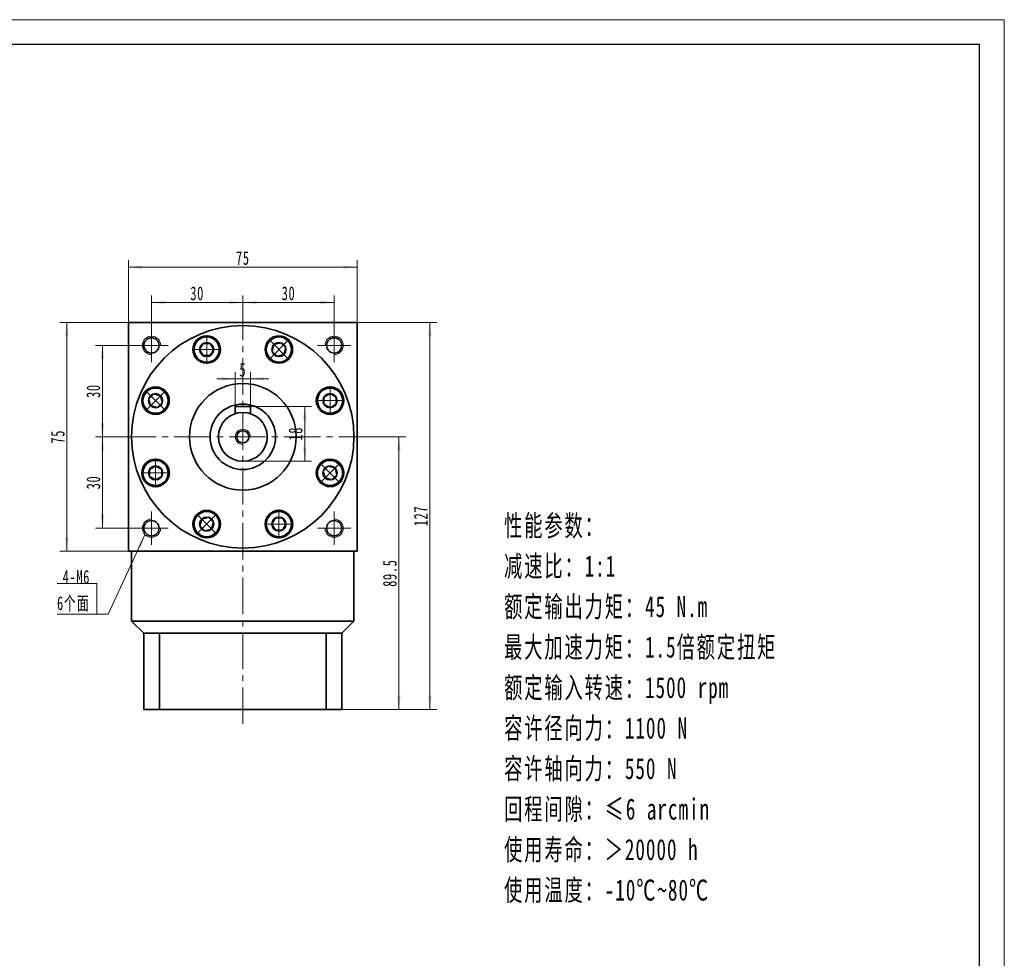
# Model space of a CAD drawing. Header units: millimetres. Extents: x -89 to 597, y -50 to 434.
# Tile 3 of 3: x 274 to 597, y 126 to 434. Entities that reach past the tile are written whole.
import ezdxf

# ---------------------------------------------------------------- set-up
doc = ezdxf.new("R2010")
doc.units = ezdxf.units.MM
doc.set_wipeout_variables(frame=1)
doc.linetypes.add('点画线', pattern=[18, 12, -2, 2, -2])
doc.layers.get('0').update_dxf_attribs({"lineweight": 35})
for name, color, linetype, lineweight in [('中心线层', 1, '点画线', 18), ('图框_外框线', 7, 'Continuous', 18), ('尺寸线层', 3, 'Continuous', 18), ('粗实线层', 7, 'Continuous', 35)]:
    doc.layers.add(name, color=color, linetype=linetype, lineweight=lineweight)
doc.styles.add('标准', font='txt', dxfattribs={"width": 0.667})
doc.dimstyles.new('a4-1-1.5', dxfattribs={"dimtxt": 4.5, "dimasz": 4.5, "dimexe": 2.25, "dimexo": 0, "dimgap": 0.75, "dimtad": 1, "dimdec": 3, "dimdsep": 46, "dimtxsty": '标准', "dimblk": '_CAXARROW', "dimcen": 0, "dimdle": 6, "dimazin": 2, "dimtfac": 0.707107, "dimtdec": 3, "dimtix": 1, "dimtmove": 2, "dimatfit": 3, "dimfxl": 1, "dimfrac": 2, "dimtolj": 1, "dimtzin": 0, "dimarcsym": 1})

# ---------------------------------------------------------------- blocks, each defined once
blk = doc.blocks.new('*X6')
at = {"layer": '尺寸线层', "linetype": 'Continuous', "transparency": 16777216}
for points in [[(317.08, 341.59), (321.58, 341.03), (321.58, 342.16)], [(347.08, 341.59), (342.58, 341.03), (342.58, 342.16)]]:
    blk.add_hatch(color=0, dxfattribs=at).paths.add_polyline_path(points, flags=0)
at = {"layer": '尺寸线层', "color": 0, "linetype": 'Continuous', "transparency": 16777216}
for p, q in [((317.08, 333), (317.08, 343.84)), ((347.08, 338), (347.08, 343.84)), ((347.08, 341.59), (317.08, 341.59))]:
    blk.add_line(p, q, dxfattribs=at)
at = {"layer": '尺寸线层', "color": 0, "transparency": 16777216, "insert": (332.08, 344.57), "char_height": 4.5, "width": 9, "attachment_point": 5, "line_spacing_factor": 1.15057, "style": '标准'}
blk.add_mtext('\\T1.1;30', dxfattribs=at)
blk = doc.blocks.new('_CAXARROW')
blk.add_hatch(color=0).paths.add_polyline_path([(0, 0), (-1, 0.125), (-1, -0.125)], flags=0)
blk = doc.blocks.new('*X7')
at = {"layer": '尺寸线层', "linetype": 'Continuous', "transparency": 16777216}
for points in [[(347.08, 341.59), (351.58, 342.16), (351.58, 341.03)], [(377.08, 341.59), (372.58, 342.16), (372.58, 341.03)]]:
    blk.add_hatch(color=0, dxfattribs=at).paths.add_polyline_path(points, flags=0)
at = {"layer": '尺寸线层', "color": 0, "linetype": 'Continuous', "transparency": 16777216}
for p, q in [((347.08, 338), (347.08, 343.84)), ((377.08, 333), (377.08, 343.84)), ((347.08, 341.59), (377.08, 341.59))]:
    blk.add_line(p, q, dxfattribs=at)
at = {"layer": '尺寸线层', "color": 0, "transparency": 16777216, "insert": (362.08, 344.57), "char_height": 4.5, "width": 9, "attachment_point": 5, "line_spacing_factor": 1.15057, "style": '标准'}
blk.add_mtext('\\T1.1;30', dxfattribs=at)
blk = doc.blocks.new('*X8')
at = {"layer": '尺寸线层', "linetype": 'Continuous', "transparency": 16777216}
for points in [[(309.58, 353.2), (314.08, 352.64), (314.08, 353.77)], [(384.58, 353.2), (380.08, 352.64), (380.08, 353.77)]]:
    blk.add_hatch(color=0, dxfattribs=at).paths.add_polyline_path(points, flags=0)
at = {"layer": '尺寸线层', "color": 0, "linetype": 'Continuous', "transparency": 16777216}
for p, q in [((309.58, 335), (309.58, 355.45)), ((384.58, 353.2), (309.58, 353.2)), ((384.58, 335), (384.58, 355.45))]:
    blk.add_line(p, q, dxfattribs=at)
at = {"layer": '尺寸线层', "color": 0, "transparency": 16777216, "insert": (347.08, 356.15), "char_height": 4.5, "width": 9, "attachment_point": 5, "line_spacing_factor": 1.15057, "style": '标准'}
blk.add_mtext('\\T1.1;75', dxfattribs=at)
blk = doc.blocks.new('*X9')
at = {"layer": '尺寸线层', "linetype": 'Continuous', "transparency": 16777216}
for points in [[(289.27, 335), (289.83, 330.5), (288.71, 330.5)], [(289.27, 260), (289.83, 264.5), (288.71, 264.5)]]:
    blk.add_hatch(color=0, dxfattribs=at).paths.add_polyline_path(points, flags=0)
at = {"layer": '尺寸线层', "color": 0, "linetype": 'Continuous', "transparency": 16777216}
for p, q in [((309.58, 335), (287.02, 335)), ((289.27, 335), (289.27, 260)), ((309.58, 260), (287.02, 260))]:
    blk.add_line(p, q, dxfattribs=at)
at = {"layer": '尺寸线层', "color": 0, "transparency": 16777216, "insert": (286.32, 297.5), "char_height": 4.5, "width": 9, "attachment_point": 5, "rotation": 90, "line_spacing_factor": 1.15057, "style": '标准'}
blk.add_mtext('\\T1.1;75', dxfattribs=at)
blk = doc.blocks.new('*X10')
at = {"layer": '尺寸线层', "linetype": 'Continuous', "transparency": 16777216}
for points in [[(301.01, 327.5), (301.57, 323), (300.44, 323)], [(301.01, 297.5), (301.57, 302), (300.44, 302)]]:
    blk.add_hatch(color=0, dxfattribs=at).paths.add_polyline_path(points, flags=0)
at = {"layer": '尺寸线层', "color": 0, "linetype": 'Continuous', "transparency": 16777216}
for p, q in [((311.58, 327.5), (298.76, 327.5)), ((301.01, 327.5), (301.01, 297.5)), ((306.58, 297.5), (298.76, 297.5))]:
    blk.add_line(p, q, dxfattribs=at)
at = {"layer": '尺寸线层', "color": 0, "transparency": 16777216, "insert": (298.03, 312.5), "char_height": 4.5, "width": 9, "attachment_point": 5, "rotation": 90, "line_spacing_factor": 1.15057, "style": '标准'}
blk.add_mtext('\\T1.1;30', dxfattribs=at)
blk = doc.blocks.new('*X11')
at = {"layer": '尺寸线层', "linetype": 'Continuous', "transparency": 16777216}
for points in [[(301.01, 297.5), (301.57, 293), (300.44, 293)], [(301.01, 267.5), (301.57, 272), (300.44, 272)]]:
    blk.add_hatch(color=0, dxfattribs=at).paths.add_polyline_path(points, flags=0)
at = {"layer": '尺寸线层', "color": 0, "linetype": 'Continuous', "transparency": 16777216}
for p, q in [((306.58, 297.5), (298.76, 297.5)), ((301.01, 297.5), (301.01, 267.5)), ((311.58, 267.5), (298.76, 267.5))]:
    blk.add_line(p, q, dxfattribs=at)
at = {"layer": '尺寸线层', "color": 0, "transparency": 16777216, "insert": (298.03, 282.5), "char_height": 4.5, "width": 9, "attachment_point": 5, "rotation": 90, "line_spacing_factor": 1.15057, "style": '标准'}
blk.add_mtext('\\T1.1;30', dxfattribs=at)
blk = doc.blocks.new('*X12')
at = {"layer": '尺寸线层', "linetype": 'Continuous'}
blk.add_hatch(color=0, dxfattribs=at).paths.add_polyline_path([(15.81, 26.08), (14.42, 21.77), (13.4, 22.24)], flags=0)
at = {"layer": '尺寸线层', "color": 0, "linetype": 'Continuous'}
blk.add_line((15.81, 26.08), (3.67, 0), dxfattribs=at)
at = {"layer": '尺寸线层', "color": 0}
for p, q in [((0, 10.09), (-13.03, 10.09)), ((0, 0), (0, 10.09)), ((0, 0), (-13.03, 0)), ((3.67, 0), (0, 0))]:
    blk.add_line(p, q, dxfattribs=at)
at = {"layer": '尺寸线层', "color": 0, "insert": (-2.25, 0.9), "char_height": 4.5, "width": 20.0078, "attachment_point": 9, "line_spacing_factor": 1.15057, "style": '标准'}
blk.add_mtext('\\T1.1;4-M6\\P6个面', dxfattribs=at)
blk = doc.blocks.new('*X13')
at = {"layer": '中心线层', "linetype": '点画线', "lineweight": 18}
for p, q in [((0, -4.76), (0, 4.76)), ((-4.76, 0), (4.76, 0))]:
    blk.add_line(p, q, dxfattribs=at)
at = {"layer": '粗实线层'}
for p, q in [((-2.31, 0), (-1.15, 2)), ((-2.31, 0), (-1.15, -2)), ((-1.15, 2), (1.15, 2)), ((2.31, 0), (1.15, 2)), ((2.31, 0), (1.15, 2)), ((2.31, 0), (1.15, -2)), ((-1.15, -2), (1.15, -2))]:
    blk.add_line(p, q, dxfattribs=at)
blk.add_circle((0, 0), 2.31, dxfattribs=at)
for start, end in [(0, 180), (180, 360)]:
    blk.add_arc((0, 0), 4.14, start, end, dxfattribs=at)
blk = doc.blocks.new('*X14')
at = {"layer": '尺寸线层', "linetype": 'Continuous', "transparency": 16777216}
for points in [[(398.33, 297.5), (398.89, 293), (397.77, 293)], [(398.33, 208), (398.89, 212.5), (397.77, 212.5)]]:
    blk.add_hatch(color=0, dxfattribs=at).paths.add_polyline_path(points, flags=0)
at = {"layer": '尺寸线层', "color": 0, "linetype": 'Continuous', "transparency": 16777216}
for p, q in [((387.58, 297.5), (400.58, 297.5)), ((398.33, 297.5), (398.33, 208)), ((379.58, 208), (400.58, 208))]:
    blk.add_line(p, q, dxfattribs=at)
at = {"layer": '尺寸线层', "color": 0, "transparency": 16777216, "insert": (395.36, 252.75), "char_height": 4.5, "width": 16.3671, "attachment_point": 5, "rotation": 90, "line_spacing_factor": 1.15057, "style": '标准'}
blk.add_mtext('\\T1.1;89.5', dxfattribs=at)
blk = doc.blocks.new('*X15')
at = {"layer": '尺寸线层', "linetype": 'Continuous', "transparency": 16777216}
for points in [[(408.52, 335), (409.08, 330.5), (407.96, 330.5)], [(408.52, 208), (409.08, 212.5), (407.96, 212.5)]]:
    blk.add_hatch(color=0, dxfattribs=at).paths.add_polyline_path(points, flags=0)
at = {"layer": '尺寸线层', "color": 0, "linetype": 'Continuous', "transparency": 16777216}
for p, q in [((384.58, 335), (410.77, 335)), ((408.52, 335), (408.52, 208)), ((379.58, 208), (410.77, 208))]:
    blk.add_line(p, q, dxfattribs=at)
at = {"layer": '尺寸线层', "color": 0, "transparency": 16777216, "insert": (405.53, 271.5), "char_height": 4.5, "width": 11.701, "attachment_point": 5, "rotation": 90, "line_spacing_factor": 1.15057, "style": '标准'}
blk.add_mtext('\\T1.1;127', dxfattribs=at)
blk = doc.blocks.new('*X16')
at = {"layer": '尺寸线层', "linetype": 'Continuous', "transparency": 16777216}
for points in [[(367.42, 307.5), (367.98, 303), (366.86, 303)], [(367.42, 289.5), (367.98, 294), (366.86, 294)]]:
    blk.add_hatch(color=0, dxfattribs=at).paths.add_polyline_path(points, flags=0)
at = {"layer": '尺寸线层', "color": 0, "linetype": 'Continuous', "transparency": 16777216}
for p, q in [((349.58, 307.5), (369.67, 307.5)), ((367.42, 307.5), (367.42, 289.5)), ((347.08, 289.5), (369.67, 289.5))]:
    blk.add_line(p, q, dxfattribs=at)
at = {"layer": '尺寸线层', "color": 0, "transparency": 16777216, "insert": (364.43, 298.5), "char_height": 4.5, "width": 9, "attachment_point": 5, "rotation": 90, "line_spacing_factor": 1.15057, "style": '标准'}
blk.add_mtext('\\T1.1;18', dxfattribs=at)
blk = doc.blocks.new('*X17')
at = {"layer": '尺寸线层', "linetype": 'Continuous', "transparency": 16777216}
for points in [[(344.58, 316.52), (340.08, 315.96), (340.08, 317.08)], [(349.58, 316.52), (354.08, 315.96), (354.08, 317.08)]]:
    blk.add_hatch(color=0, dxfattribs=at).paths.add_polyline_path(points, flags=0)
at = {"layer": '尺寸线层', "color": 0, "linetype": 'Continuous', "transparency": 16777216}
for p, q in [((344.58, 307.5), (344.58, 318.77)), ((349.58, 307.5), (349.58, 318.77)), ((355.58, 316.52), (338.58, 316.52))]:
    blk.add_line(p, q, dxfattribs=at)
at = {"layer": '尺寸线层', "color": 0, "transparency": 16777216, "insert": (347.08, 319.47), "char_height": 4.5, "width": 9, "attachment_point": 5, "line_spacing_factor": 1.15057, "style": '标准'}
blk.add_mtext('\\T1.1;5', dxfattribs=at)

msp = doc.modelspace()

# ---------------------------------------------------------------- linework, layer by layer
at = {"layer": '中心线层'}
for p, q in [((347.0781, 203.2712), (347.0781, 338.0007)), ((317.0781, 322.0007), (317.0781, 333.0007)), ((377.0781, 333.0007), (377.0781, 322.0007)), ((311.5781, 327.5007), (322.5781, 327.5007)), ((371.5781, 327.5007), (382.5781, 327.5007)), ((306.5781, 297.5007), (387.5781, 297.5007)), ((317.0781, 262.0007), (317.0781, 273.0007)), ((377.0781, 273.0007), (377.0781, 262.0007)), ((322.5781, 267.5007), (311.5781, 267.5007)), ((382.5781, 267.5007), (371.5781, 267.5007))]:
    msp.add_line(p, q, dxfattribs=at)
at = {"layer": '粗实线层'}
for p, q in [((309.5781, 335.0007), (384.5781, 335.0007)), ((309.5781, 334.1007), (309.5781, 335.0007)), ((309.5781, 335.0007), (309.5781, 260.0007)), ((384.5781, 335.0007), (384.5781, 260.0007)), ((349.5781, 307.5007), (344.5781, 307.5007)), ((344.5781, 307.5007), (344.5781, 305.1)), ((349.5781, 307.5007), (349.5781, 305.1)), ((309.5781, 260.0007), (384.5781, 260.0007)), ((310.5781, 237.0007), (310.5781, 260.0007)), ((383.5781, 237.0007), (383.5781, 260.0007)), ((310.5781, 237.0007), (383.5781, 237.0007)), ((314.5781, 233.0007), (310.5781, 237.0007)), ((379.5781, 233.0007), (383.5781, 237.0007)), ((314.5781, 233.0007), (314.5781, 208.0007)), ((379.5781, 233.0007), (314.5781, 233.0007)), ((319.692, 208.0007), (319.692, 233.0007)), ((374.4643, 208.0007), (374.4643, 233.0007)), ((379.5781, 208.0007), (379.5781, 233.0007)), ((314.5781, 208.0007), (379.5781, 208.0007))]:
    msp.add_line(p, q, dxfattribs=at)
for centre, radius in [((317.0781, 327.5007), 2.5), ((335.215, 326.1409), 4.5), ((358.9413, 326.1409), 4.5), ((377.0781, 327.5007), 2.5), ((318.4379, 309.3639), 4.5), ((347.0781, 297.5007), 17.5), ((375.7184, 309.3639), 4.5), ((347.0781, 297.5007), 10.75), ((347.0781, 297.5007), 8), ((347.0781, 297.5007), 2), ((318.4379, 285.6375), 4.5), ((375.7184, 285.6375), 4.5), ((335.215, 268.8604), 4.5), ((358.9413, 268.8604), 4.5), ((317.0781, 267.5007), 2.5), ((377.0781, 267.5007), 2.5)]:
    msp.add_circle(centre, radius, dxfattribs=at)
at = {"layer": '粗实线层', "lineweight": 18}
for centre, radius, start, end in [((317.0781, 327.5007), 3, 360, 270), ((377.0781, 327.5007), 3, 270, 180), ((347.0781, 297.5007), 2.5, 0, 270), ((317.0781, 267.5007), 3, 90, 360), ((377.0781, 267.5007), 3, 180, 90)]:
    msp.add_arc(centre, radius, start, end, dxfattribs=at)

# ---------------------------------------------------------------- block references
at = {"layer": '尺寸线层'}
msp.add_blockref('*X12', (299.149, 239.2544), dxfattribs=at)

# ---------------------------------------------------------------- texts
at = {"layer": '尺寸线层', "insert": (432.8673, 271.8394), "char_height": 4.0425, "width": 103.233434, "attachment_point": 1, "line_spacing_factor": 1.15057, "style": '标准'}
msp.add_mtext('\\T1.1;{\\H1.71429x;性能参数：\\P减速比：1:1\\P额定输出力矩：45 N.m\\P最大加速力矩：1.5倍额定扭矩\\P额定输入转速：1500 rpm\\P容许径向力：1100 N\\P容许轴向力：550 N\\P回程间隙：≤6 arcmin\\P使用寿命：＞20000 h\\P使用温度：-10℃~80℃\\P}', dxfattribs=at)

# ---------------------------------------------------------------- dimensions: what is measured, and where the dimension line sits
at = {"layer": '尺寸线层'}
for base, p1, p2, picture, middle in [((309.5781, 353.2032), (384.5781, 335.0007), (309.5781, 335.0007), '*X8', (347.0781, 356.1529)), ((317.0781, 341.5933), (347.0781, 338.0007), (317.0781, 333.0007), '*X6', (332.0781, 344.5682)), ((377.0781, 341.5933), (347.0781, 338.0007), (377.0781, 333.0007), '*X7', (362.0781, 344.5682))]:
    dim = msp.add_linear_dim(base=base, p1=p1, p2=p2, dimstyle='a4-1-1.5', override={"dimsah": 1, "dimtfill": 1, "dimtzin": 0}, dxfattribs=at)
    dim.commit()
    dim.dimension.update_dxf_attribs({"geometry": picture, "text_midpoint": middle})
for base, p1, p2, picture, middle in [((289.2717, 260.0007), (309.5781, 335.0007), (309.5781, 260.0007), '*X9', (286.3219, 297.5007)), ((301.0058, 297.5007), (311.5781, 327.5007), (306.5781, 297.5007), '*X10', (298.0309, 312.5007)), ((367.4196, 289.5007), (349.5781, 307.5007), (347.0781, 289.5007), '*X16', (364.4321, 298.5007)), ((301.0058, 267.5007), (306.5781, 297.5007), (311.5781, 267.5007), '*X11', (298.0309, 282.5007))]:
    dim = msp.add_linear_dim(base=base, p1=p1, p2=p2, angle=270, dimstyle='a4-1-1.5', override={"dimsah": 1, "dimtfill": 1, "dimtzin": 0}, dxfattribs=at)
    dim.commit()
    dim.dimension.update_dxf_attribs({"geometry": picture, "text_midpoint": middle})

# ---------------------------------------------------------------- next in the draw order: wipeouts: each hides what was drawn before it
for points in [[(339.355, 326.1409), (339.3549, 326.1652), (339.3547, 326.1895), (339.3543, 326.2137), (339.3538, 326.238), (339.3532, 326.2622), (339.3524, 326.2865), (339.3515, 326.3107), (339.3504, 326.335), (339.3492, 326.3592), (339.3479, 326.3834), (339.3464, 326.4077), (339.3447, 326.4319), (339.3429, 326.4561), (339.341, 326.4802), (339.339, 326.5044), (339.3368, 326.5286), (339.3344, 326.5527), (339.3319, 326.5769), (339.3293, 326.601), (339.3266, 326.6251), (339.3236, 326.6492), (339.3206, 326.6733), (339.3174, 326.6973), (339.3141, 326.7213), (339.3106, 326.7454), (339.307, 326.7693), (339.3032, 326.7933), (339.2993, 326.8173), (339.2953, 326.8412), (339.2911, 326.8651), (339.2911, 326.8651), (339.2531, 327.0538), (339.2063, 327.2405), (339.1508, 327.4248), (339.0869, 327.6064), (339.0146, 327.7848), (338.9341, 327.9596), (338.8455, 328.1305), (338.7491, 328.2971), (338.6451, 328.4591), (338.5336, 328.616), (338.415, 328.7676), (338.2894, 328.9135), (338.1572, 329.0534), (338.0187, 329.187), (337.8741, 329.3141), (337.7237, 329.4342), (337.5679, 329.5473), (337.407, 329.653), (337.2414, 329.7511), (337.0714, 329.8414), (336.8974, 329.9237), (336.7197, 329.9978), (336.5388, 330.0636), (336.3551, 330.1209), (336.1688, 330.1696), (335.9806, 330.2095), (335.7906, 330.2407), (335.5994, 330.2631), (335.4074, 330.2765), (335.215, 330.2809), (335.215, 330.2809), (335.0225, 330.2765), (334.8305, 330.2631), (334.6393, 330.2407), (334.4494, 330.2095), (334.2611, 330.1696), (334.0748, 330.1209), (333.8911, 330.0636), (333.7102, 329.9978), (333.5325, 329.9237), (333.3585, 329.8414), (333.1885, 329.7511), (333.0229, 329.653), (332.862, 329.5473), (332.7062, 329.4342), (332.5559, 329.3141), (332.4112, 329.187), (332.2727, 329.0534), (332.1405, 328.9135), (332.0149, 328.7676), (331.8963, 328.616), (331.7848, 328.4591), (331.6808, 328.2971), (331.5844, 328.1305), (331.4958, 327.9596), (331.4153, 327.7848), (331.343, 327.6064), (331.2791, 327.4248), (331.2236, 327.2405), (331.1768, 327.0538), (331.1388, 326.8651), (331.1388, 326.8651), (331.1346, 326.8412), (331.1306, 326.8173), (331.1267, 326.7933), (331.1229, 326.7693), (331.1193, 326.7454), (331.1158, 326.7213), (331.1125, 326.6973), (331.1093, 326.6733), (331.1063, 326.6492), (331.1034, 326.6251), (331.1006, 326.601), (331.098, 326.5769), (331.0955, 326.5527), (331.0931, 326.5286), (331.0909, 326.5044), (331.0889, 326.4802), (331.087, 326.4561), (331.0852, 326.4319), (331.0836, 326.4077), (331.0821, 326.3834), (331.0807, 326.3592), (331.0795, 326.335), (331.0784, 326.3107), (331.0775, 326.2865), (331.0767, 326.2622), (331.0761, 326.238), (331.0756, 326.2137), (331.0752, 326.1895), (331.075, 326.1652), (331.075, 326.1409), (331.075, 326.1409), (331.0806, 325.9243), (331.0976, 325.7082), (331.1259, 325.4933), (331.1654, 325.2802), (331.216, 325.0694), (331.2776, 324.8616), (331.3499, 324.6573), (331.4329, 324.4571), (331.5262, 324.2614), (331.6296, 324.0709), (331.7429, 323.8861), (331.8656, 323.7075), (331.9976, 323.5356), (332.1383, 323.3707), (332.2875, 323.2135), (332.4448, 323.0643), (332.6096, 322.9236), (332.7815, 322.7916), (332.9602, 322.6688), (333.145, 322.5556), (333.3354, 322.4522), (333.5311, 322.3589), (333.7313, 322.2759), (333.9356, 322.2036), (334.1434, 322.142), (334.3542, 322.0914), (334.5673, 322.0519), (334.7822, 322.0236), (334.9983, 322.0066), (335.215, 322.0009), (335.215, 322.0009), (335.4316, 322.0066), (335.6477, 322.0236), (335.8626, 322.0519), (336.0757, 322.0914), (336.2865, 322.142), (336.4943, 322.2036), (336.6986, 322.2759), (336.8988, 322.3589), (337.0945, 322.4522), (337.285, 322.5556), (337.4698, 322.6688), (337.6484, 322.7916), (337.8203, 322.9236), (337.9852, 323.0643), (338.1424, 323.2135), (338.2916, 323.3707), (338.4323, 323.5356), (338.5643, 323.7075), (338.6871, 323.8861), (338.8003, 324.0709), (338.9037, 324.2614), (338.997, 324.4571), (339.08, 324.6573), (339.1523, 324.8616), (339.2139, 325.0694), (339.2645, 325.2802), (339.304, 325.4933), (339.3323, 325.7082), (339.3493, 325.9243)], [(361.8688, 323.2135), (361.8859, 323.2307), (361.9029, 323.248), (361.9198, 323.2654), (361.9366, 323.2829), (361.9533, 323.3005), (361.9699, 323.3182), (361.9864, 323.336), (362.0027, 323.3539), (362.019, 323.3719), (362.0352, 323.39), (362.0513, 323.4082), (362.0672, 323.4265), (362.0831, 323.4448), (362.0988, 323.4633), (362.1145, 323.4818), (362.13, 323.5005), (362.1454, 323.5192), (362.1607, 323.538), (362.1759, 323.557), (362.191, 323.576), (362.206, 323.595), (362.2209, 323.6142), (362.2356, 323.6335), (362.2502, 323.6528), (362.2648, 323.6723), (362.2792, 323.6918), (362.2935, 323.7114), (362.3077, 323.7311), (362.3217, 323.7508), (362.3357, 323.7707), (362.3357, 323.7707), (362.4422, 323.931), (362.5411, 324.0962), (362.6323, 324.2657), (362.7154, 324.4393), (362.7905, 324.6166), (362.8572, 324.7971), (362.9154, 324.9806), (362.965, 325.1666), (363.006, 325.3547), (363.0381, 325.5444), (363.0614, 325.7355), (363.0758, 325.9275), (363.0813, 326.1199), (363.0778, 326.3123), (363.0653, 326.5044), (363.044, 326.6957), (363.0138, 326.8858), (362.9747, 327.0743), (362.927, 327.2608), (362.8706, 327.4448), (362.8058, 327.6261), (362.7326, 327.8041), (362.6512, 327.9785), (362.5617, 328.149), (362.4645, 328.3151), (362.3596, 328.4765), (362.2474, 328.6329), (362.128, 328.7839), (362.0017, 328.9291), (361.8688, 329.0684), (361.8688, 329.0684), (361.7295, 329.2013), (361.5843, 329.3276), (361.4333, 329.447), (361.2769, 329.5592), (361.1155, 329.6641), (360.9494, 329.7613), (360.7789, 329.8508), (360.6045, 329.9322), (360.4265, 330.0054), (360.2452, 330.0702), (360.0612, 330.1266), (359.8747, 330.1744), (359.6862, 330.2134), (359.4961, 330.2436), (359.3048, 330.265), (359.1127, 330.2774), (358.9203, 330.2809), (358.7279, 330.2754), (358.5359, 330.261), (358.3448, 330.2377), (358.155, 330.2056), (357.967, 330.1646), (357.781, 330.115), (357.5975, 330.0568), (357.4169, 329.9901), (357.2397, 329.9151), (357.0661, 329.8319), (356.8965, 329.7407), (356.7314, 329.6418), (356.5711, 329.5353), (356.5711, 329.5353), (356.5512, 329.5213), (356.5315, 329.5073), (356.5118, 329.4931), (356.4922, 329.4788), (356.4727, 329.4644), (356.4532, 329.4499), (356.4339, 329.4352), (356.4146, 329.4205), (356.3954, 329.4056), (356.3763, 329.3906), (356.3573, 329.3755), (356.3384, 329.3603), (356.3196, 329.345), (356.3009, 329.3296), (356.2822, 329.3141), (356.2637, 329.2984), (356.2452, 329.2827), (356.2269, 329.2668), (356.2086, 329.2509), (356.1904, 329.2348), (356.1723, 329.2186), (356.1543, 329.2023), (356.1364, 329.186), (356.1186, 329.1695), (356.1009, 329.1529), (356.0833, 329.1362), (356.0658, 329.1194), (356.0484, 329.1025), (356.0311, 329.0855), (356.0139, 329.0684), (356.0139, 329.0684), (355.8647, 328.9111), (355.7239, 328.7463), (355.592, 328.5744), (355.4692, 328.3957), (355.356, 328.2109), (355.2526, 328.0205), (355.1593, 327.8248), (355.0763, 327.6246), (355.004, 327.4203), (354.9424, 327.2125), (354.8918, 327.0017), (354.8523, 326.7886), (354.824, 326.5737), (354.807, 326.3576), (354.8013, 326.1409), (354.807, 325.9243), (354.824, 325.7082), (354.8523, 325.4933), (354.8918, 325.2802), (354.9424, 325.0694), (355.004, 324.8616), (355.0763, 324.6573), (355.1593, 324.4571), (355.2526, 324.2614), (355.356, 324.0709), (355.4692, 323.8861), (355.592, 323.7075), (355.7239, 323.5356), (355.8647, 323.3707), (356.0139, 323.2135), (356.0139, 323.2135), (356.1711, 323.0643), (356.3359, 322.9236), (356.5079, 322.7916), (356.6865, 322.6688), (356.8713, 322.5556), (357.0618, 322.4522), (357.2574, 322.3589), (357.4577, 322.2759), (357.662, 322.2036), (357.8698, 322.142), (358.0806, 322.0914), (358.2937, 322.0519), (358.5086, 322.0236), (358.7247, 322.0066), (358.9413, 322.0009), (359.158, 322.0066), (359.3741, 322.0236), (359.589, 322.0519), (359.8021, 322.0914), (360.0128, 322.142), (360.2207, 322.2036), (360.425, 322.2759), (360.6252, 322.3589), (360.8209, 322.4522), (361.0113, 322.5556), (361.1961, 322.6688), (361.3748, 322.7916), (361.5467, 322.9236), (361.7115, 323.0643)], [(321.3653, 312.2913), (321.3481, 312.3084), (321.3308, 312.3254), (321.3134, 312.3423), (321.2959, 312.3591), (321.2783, 312.3758), (321.2606, 312.3924), (321.2428, 312.4089), (321.2249, 312.4253), (321.2069, 312.4416), (321.1888, 312.4577), (321.1706, 312.4738), (321.1524, 312.4898), (321.134, 312.5056), (321.1155, 312.5214), (321.097, 312.537), (321.0783, 312.5525), (321.0596, 312.5679), (321.0408, 312.5833), (321.0219, 312.5985), (321.0029, 312.6135), (320.9838, 312.6285), (320.9646, 312.6434), (320.9453, 312.6581), (320.926, 312.6728), (320.9066, 312.6873), (320.887, 312.7017), (320.8674, 312.716), (320.8477, 312.7302), (320.828, 312.7443), (320.8081, 312.7582), (320.8081, 312.7582), (320.6478, 312.8647), (320.4827, 312.9636), (320.3131, 313.0548), (320.1395, 313.138), (319.9623, 313.213), (319.7817, 313.2797), (319.5982, 313.3379), (319.4123, 313.3876), (319.2242, 313.4285), (319.0344, 313.4607), (318.8433, 313.484), (318.6514, 313.4984), (318.4589, 313.5038), (318.2665, 313.5003), (318.0744, 313.4879), (317.8831, 313.4665), (317.693, 313.4363), (317.5045, 313.3973), (317.318, 313.3495), (317.134, 313.2932), (316.9527, 313.2283), (316.7747, 313.1551), (316.6003, 313.0737), (316.4298, 312.9843), (316.2637, 312.887), (316.1023, 312.7822), (315.9459, 312.6699), (315.795, 312.5505), (315.6497, 312.4242), (315.5105, 312.2913), (315.5105, 312.2913), (315.3775, 312.152), (315.2513, 312.0068), (315.1318, 311.8558), (315.0196, 311.6994), (314.9147, 311.538), (314.8175, 311.3719), (314.728, 311.2014), (314.6466, 311.027), (314.5734, 310.849), (314.5086, 310.6678), (314.4522, 310.4837), (314.4045, 310.2972), (314.3654, 310.1087), (314.3352, 309.9186), (314.3139, 309.7273), (314.3014, 309.5353), (314.2979, 309.3428), (314.3034, 309.1504), (314.3178, 308.9584), (314.3411, 308.7674), (314.3732, 308.5776), (314.4142, 308.3895), (314.4638, 308.2035), (314.522, 308.02), (314.5887, 307.8395), (314.6638, 307.6622), (314.7469, 307.4886), (314.8381, 307.3191), (314.937, 307.154), (315.0435, 306.9936), (315.0435, 306.9936), (315.0575, 306.9738), (315.0716, 306.954), (315.0857, 306.9343), (315.1, 306.9147), (315.1144, 306.8952), (315.129, 306.8758), (315.1436, 306.8564), (315.1584, 306.8371), (315.1732, 306.818), (315.1882, 306.7989), (315.2033, 306.7799), (315.2185, 306.761), (315.2338, 306.7421), (315.2492, 306.7234), (315.2647, 306.7048), (315.2804, 306.6862), (315.2961, 306.6678), (315.312, 306.6494), (315.3279, 306.6311), (315.344, 306.6129), (315.3602, 306.5948), (315.3765, 306.5769), (315.3929, 306.559), (315.4093, 306.5412), (315.4259, 306.5235), (315.4426, 306.5059), (315.4594, 306.4884), (315.4763, 306.471), (315.4934, 306.4536), (315.5105, 306.4364), (315.5105, 306.4364), (315.6677, 306.2872), (315.8325, 306.1465), (316.0044, 306.0145), (316.1831, 305.8918), (316.3679, 305.7785), (316.5584, 305.6751), (316.754, 305.5818), (316.9542, 305.4988), (317.1585, 305.4265), (317.3664, 305.3649), (317.5771, 305.3143), (317.7902, 305.2748), (318.0051, 305.2465), (318.2212, 305.2295), (318.4379, 305.2239), (318.6546, 305.2295), (318.8706, 305.2465), (319.0855, 305.2748), (319.2986, 305.3143), (319.5094, 305.3649), (319.7172, 305.4265), (319.9215, 305.4988), (320.1218, 305.5818), (320.3174, 305.6751), (320.5079, 305.7785), (320.6927, 305.8918), (320.8713, 306.0145), (321.0433, 306.1465), (321.2081, 306.2872), (321.3653, 306.4364), (321.3653, 306.4364), (321.5145, 306.5937), (321.6553, 306.7585), (321.7872, 306.9304), (321.91, 307.1091), (322.0232, 307.2939), (322.1266, 307.4843), (322.22, 307.68), (322.3029, 307.8802), (322.3753, 308.0845), (322.4368, 308.2924), (322.4874, 308.5031), (322.5269, 308.7162), (322.5552, 308.9311), (322.5722, 309.1472), (322.5779, 309.3639), (322.5722, 309.5805), (322.5552, 309.7966), (322.5269, 310.0115), (322.4874, 310.2246), (322.4368, 310.4354), (322.3753, 310.6432), (322.3029, 310.8475), (322.22, 311.0478), (322.1266, 311.2434), (322.0232, 311.4339), (321.91, 311.6187), (321.7872, 311.7973), (321.6553, 311.9692), (321.5145, 312.1341)], [(375.7184, 305.2239), (375.7427, 305.2239), (375.7669, 305.2241), (375.7912, 305.2245), (375.8155, 305.225), (375.8397, 305.2256), (375.864, 305.2264), (375.8882, 305.2273), (375.9124, 305.2284), (375.9367, 305.2296), (375.9609, 305.231), (375.9851, 305.2325), (376.0093, 305.2341), (376.0335, 305.2359), (376.0577, 305.2378), (376.0819, 305.2398), (376.1061, 305.2421), (376.1302, 305.2444), (376.1543, 305.2469), (376.1785, 305.2495), (376.2026, 305.2523), (376.2267, 305.2552), (376.2507, 305.2582), (376.2748, 305.2614), (376.2988, 305.2647), (376.3228, 305.2682), (376.3468, 305.2718), (376.3708, 305.2756), (376.3947, 305.2795), (376.4187, 305.2835), (376.4426, 305.2877), (376.4426, 305.2877), (376.6312, 305.3258), (376.818, 305.3725), (377.0023, 305.428), (377.1839, 305.4919), (377.3623, 305.5642), (377.5371, 305.6447), (377.708, 305.7333), (377.8746, 305.8297), (378.0366, 305.9337), (378.1935, 306.0452), (378.3451, 306.1638), (378.491, 306.2894), (378.6309, 306.4216), (378.7645, 306.5601), (378.8915, 306.7048), (379.0117, 306.8551), (379.1248, 307.0109), (379.2305, 307.1718), (379.3286, 307.3374), (379.4188, 307.5074), (379.5011, 307.6814), (379.5753, 307.8591), (379.641, 308.04), (379.6983, 308.2237), (379.747, 308.41), (379.787, 308.5983), (379.8182, 308.7882), (379.8405, 308.9794), (379.8539, 309.1714), (379.8584, 309.3639), (379.8584, 309.3639), (379.8539, 309.5563), (379.8405, 309.7483), (379.8182, 309.9395), (379.787, 310.1295), (379.747, 310.3177), (379.6983, 310.504), (379.641, 310.6877), (379.5753, 310.8686), (379.5011, 311.0463), (379.4188, 311.2203), (379.3286, 311.3903), (379.2305, 311.5559), (379.1248, 311.7168), (379.0117, 311.8726), (378.8915, 312.023), (378.7645, 312.1676), (378.6309, 312.3061), (378.491, 312.4383), (378.3451, 312.5639), (378.1935, 312.6825), (378.0366, 312.794), (377.8746, 312.898), (377.708, 312.9944), (377.5371, 313.083), (377.3623, 313.1635), (377.1839, 313.2358), (377.0023, 313.2998), (376.818, 313.3552), (376.6312, 313.402), (376.4426, 313.44), (376.4426, 313.44), (376.4187, 313.4442), (376.3947, 313.4482), (376.3708, 313.4521), (376.3468, 313.4559), (376.3228, 313.4595), (376.2988, 313.463), (376.2748, 313.4663), (376.2507, 313.4695), (376.2267, 313.4725), (376.2026, 313.4755), (376.1785, 313.4782), (376.1543, 313.4808), (376.1302, 313.4833), (376.1061, 313.4857), (376.0819, 313.4879), (376.0577, 313.4899), (376.0335, 313.4919), (376.0093, 313.4936), (375.9851, 313.4953), (375.9609, 313.4968), (375.9367, 313.4981), (375.9124, 313.4993), (375.8882, 313.5004), (375.864, 313.5013), (375.8397, 313.5021), (375.8155, 313.5027), (375.7912, 313.5032), (375.7669, 313.5036), (375.7427, 313.5038), (375.7184, 313.5039), (375.7184, 313.5039), (375.5017, 313.4982), (375.2857, 313.4812), (375.0708, 313.4529), (374.8577, 313.4134), (374.6469, 313.3628), (374.4391, 313.3012), (374.2348, 313.2289), (374.0345, 313.1459), (373.8389, 313.0526), (373.6484, 312.9492), (373.4636, 312.836), (373.285, 312.7132), (373.113, 312.5812), (372.9482, 312.4405), (372.791, 312.2913), (372.6418, 312.1341), (372.501, 311.9692), (372.3691, 311.7973), (372.2463, 311.6187), (372.1331, 311.4339), (372.0296, 311.2434), (371.9363, 311.0478), (371.8534, 310.8475), (371.781, 310.6432), (371.7195, 310.4354), (371.6689, 310.2246), (371.6294, 310.0115), (371.6011, 309.7966), (371.5841, 309.5805), (371.5784, 309.3639), (371.5784, 309.3639), (371.5841, 309.1472), (371.6011, 308.9311), (371.6294, 308.7162), (371.6689, 308.5031), (371.7195, 308.2924), (371.781, 308.0845), (371.8534, 307.8802), (371.9363, 307.68), (372.0296, 307.4843), (372.1331, 307.2939), (372.2463, 307.1091), (372.3691, 306.9304), (372.501, 306.7585), (372.6418, 306.5937), (372.791, 306.4364), (372.9482, 306.2872), (373.113, 306.1465), (373.285, 306.0145), (373.4636, 305.8918), (373.6484, 305.7785), (373.8389, 305.6751), (374.0345, 305.5818), (374.2348, 305.4988), (374.4391, 305.4265), (374.6469, 305.3649), (374.8577, 305.3143), (375.0708, 305.2748), (375.2857, 305.2465), (375.5017, 305.2295)], [(318.4379, 289.7775), (318.4136, 289.7774), (318.3894, 289.7772), (318.3651, 289.7768), (318.3408, 289.7764), (318.3166, 289.7757), (318.2923, 289.7749), (318.2681, 289.774), (318.2438, 289.7729), (318.2196, 289.7717), (318.1954, 289.7704), (318.1712, 289.7689), (318.147, 289.7673), (318.1228, 289.7655), (318.0986, 289.7636), (318.0744, 289.7615), (318.0502, 289.7593), (318.0261, 289.757), (318.002, 289.7545), (317.9778, 289.7518), (317.9537, 289.7491), (317.9296, 289.7462), (317.9056, 289.7431), (317.8815, 289.7399), (317.8575, 289.7366), (317.8335, 289.7331), (317.8095, 289.7295), (317.7855, 289.7258), (317.7616, 289.7219), (317.7376, 289.7178), (317.7137, 289.7137), (317.7137, 289.7137), (317.525, 289.6756), (317.3383, 289.6288), (317.154, 289.5734), (316.9724, 289.5094), (316.794, 289.4371), (316.6192, 289.3566), (316.4483, 289.2681), (316.2817, 289.1717), (316.1197, 289.0676), (315.9628, 288.9562), (315.8112, 288.8375), (315.6653, 288.712), (315.5254, 288.5798), (315.3918, 288.4412), (315.2647, 288.2966), (315.1446, 288.1462), (315.0315, 287.9904), (314.9258, 287.8295), (314.8277, 287.6639), (314.7374, 287.4939), (314.6552, 287.3199), (314.581, 287.1423), (314.5153, 286.9614), (314.458, 286.7776), (314.4093, 286.5914), (314.3693, 286.4031), (314.3381, 286.2131), (314.3158, 286.0219), (314.3024, 285.8299), (314.2979, 285.6375), (314.2979, 285.6375), (314.3024, 285.4451), (314.3158, 285.253), (314.3381, 285.0618), (314.3693, 284.8719), (314.4093, 284.6836), (314.458, 284.4974), (314.5153, 284.3136), (314.581, 284.1327), (314.6552, 283.9551), (314.7374, 283.781), (314.8277, 283.611), (314.9258, 283.4454), (315.0315, 283.2846), (315.1446, 283.1288), (315.2647, 282.9784), (315.3918, 282.8338), (315.5254, 282.6952), (315.6653, 282.563), (315.8112, 282.4375), (315.9628, 282.3188), (316.1197, 282.2074), (316.2817, 282.1033), (316.4483, 282.0069), (316.6192, 281.9184), (316.794, 281.8378), (316.9724, 281.7655), (317.154, 281.7016), (317.3383, 281.6462), (317.525, 281.5994), (317.7137, 281.5613), (317.7137, 281.5613), (317.7376, 281.5571), (317.7616, 281.5531), (317.7855, 281.5492), (317.8095, 281.5455), (317.8335, 281.5418), (317.8575, 281.5384), (317.8815, 281.535), (317.9056, 281.5319), (317.9296, 281.5288), (317.9537, 281.5259), (317.9778, 281.5231), (318.002, 281.5205), (318.0261, 281.518), (318.0502, 281.5157), (318.0744, 281.5135), (318.0986, 281.5114), (318.1228, 281.5095), (318.147, 281.5077), (318.1712, 281.5061), (318.1954, 281.5046), (318.2196, 281.5032), (318.2438, 281.502), (318.2681, 281.501), (318.2923, 281.5), (318.3166, 281.4993), (318.3408, 281.4986), (318.3651, 281.4981), (318.3894, 281.4978), (318.4136, 281.4976), (318.4379, 281.4975), (318.4379, 281.4975), (318.6546, 281.5032), (318.8706, 281.5202), (319.0855, 281.5485), (319.2986, 281.588), (319.5094, 281.6386), (319.7172, 281.7001), (319.9215, 281.7725), (320.1218, 281.8554), (320.3174, 281.9487), (320.5079, 282.0521), (320.6927, 282.1654), (320.8713, 282.2882), (321.0433, 282.4201), (321.2081, 282.5609), (321.3653, 282.7101), (321.5145, 282.8673), (321.6553, 283.0321), (321.7872, 283.2041), (321.91, 283.3827), (322.0232, 283.5675), (322.1266, 283.758), (322.22, 283.9536), (322.3029, 284.1538), (322.3753, 284.3582), (322.4368, 284.566), (322.4874, 284.7767), (322.5269, 284.9899), (322.5552, 285.2047), (322.5722, 285.4208), (322.5779, 285.6375), (322.5779, 285.6375), (322.5722, 285.8542), (322.5552, 286.0702), (322.5269, 286.2851), (322.4874, 286.4982), (322.4368, 286.709), (322.3753, 286.9168), (322.3029, 287.1211), (322.22, 287.3214), (322.1266, 287.517), (322.0232, 287.7075), (321.91, 287.8923), (321.7872, 288.0709), (321.6553, 288.2429), (321.5145, 288.4077), (321.3653, 288.5649), (321.2081, 288.7141), (321.0433, 288.8549), (320.8713, 288.9868), (320.6927, 289.1096), (320.5079, 289.2228), (320.3174, 289.3263), (320.1218, 289.4196), (319.9215, 289.5025), (319.7172, 289.5749), (319.5094, 289.6364), (319.2986, 289.687), (319.0855, 289.7265), (318.8706, 289.7548), (318.6546, 289.7718)], [(372.791, 282.7101), (372.8082, 282.693), (372.8255, 282.676), (372.8429, 282.6591), (372.8604, 282.6423), (372.878, 282.6256), (372.8957, 282.609), (372.9135, 282.5925), (372.9314, 282.5761), (372.9494, 282.5598), (372.9675, 282.5436), (372.9857, 282.5276), (373.0039, 282.5116), (373.0223, 282.4957), (373.0408, 282.48), (373.0593, 282.4644), (373.078, 282.4488), (373.0967, 282.4334), (373.1155, 282.4181), (373.1344, 282.4029), (373.1534, 282.3878), (373.1725, 282.3728), (373.1917, 282.358), (373.211, 282.3432), (373.2303, 282.3286), (373.2497, 282.314), (373.2693, 282.2996), (373.2889, 282.2853), (373.3085, 282.2712), (373.3283, 282.2571), (373.3482, 282.2431), (373.3482, 282.2431), (373.5085, 282.1366), (373.6736, 282.0377), (373.8432, 281.9465), (374.0168, 281.8634), (374.194, 281.7884), (374.3746, 281.7217), (374.5581, 281.6634), (374.744, 281.6138), (374.9321, 281.5728), (375.1219, 281.5407), (375.313, 281.5174), (375.5049, 281.503), (375.6973, 281.4975), (375.8898, 281.501), (376.0819, 281.5135), (376.2732, 281.5348), (376.4633, 281.5651), (376.6518, 281.6041), (376.8383, 281.6518), (377.0223, 281.7082), (377.2035, 281.773), (377.3816, 281.8462), (377.556, 281.9277), (377.7265, 282.0171), (377.8926, 282.1143), (378.054, 282.2192), (378.2104, 282.3315), (378.3613, 282.4509), (378.5066, 282.5772), (378.6458, 282.7101), (378.6458, 282.7101), (378.7787, 282.8493), (378.905, 282.9946), (379.0244, 283.1455), (379.1367, 283.3019), (379.2416, 283.4633), (379.3388, 283.6294), (379.4282, 283.7999), (379.5097, 283.9743), (379.5829, 284.1524), (379.6477, 284.3336), (379.7041, 284.5176), (379.7518, 284.7041), (379.7908, 284.8926), (379.8211, 285.0827), (379.8424, 285.274), (379.8549, 285.4661), (379.8584, 285.6586), (379.8529, 285.851), (379.8385, 286.0429), (379.8152, 286.234), (379.7831, 286.4238), (379.7421, 286.6119), (379.6925, 286.7978), (379.6342, 286.9813), (379.5675, 287.1619), (379.4925, 287.3391), (379.4094, 287.5127), (379.3182, 287.6823), (379.2193, 287.8474), (379.1128, 288.0077), (379.1128, 288.0077), (379.0988, 288.0276), (379.0847, 288.0474), (379.0706, 288.067), (379.0563, 288.0866), (379.0419, 288.1062), (379.0273, 288.1256), (379.0127, 288.1449), (378.9979, 288.1642), (378.9831, 288.1834), (378.9681, 288.2025), (378.953, 288.2215), (378.9378, 288.2404), (378.9225, 288.2592), (378.9071, 288.2779), (378.8915, 288.2966), (378.8759, 288.3151), (378.8602, 288.3336), (378.8443, 288.352), (378.8283, 288.3702), (378.8123, 288.3884), (378.7961, 288.4065), (378.7798, 288.4245), (378.7634, 288.4424), (378.7469, 288.4602), (378.7303, 288.4779), (378.7136, 288.4955), (378.6968, 288.513), (378.6799, 288.5304), (378.6629, 288.5477), (378.6458, 288.5649), (378.6458, 288.5649), (378.4886, 288.7141), (378.3238, 288.8549), (378.1518, 288.9868), (377.9732, 289.1096), (377.7884, 289.2228), (377.5979, 289.3263), (377.4023, 289.4196), (377.2021, 289.5025), (376.9977, 289.5749), (376.7899, 289.6364), (376.5792, 289.687), (376.366, 289.7265), (376.1512, 289.7548), (375.9351, 289.7718), (375.7184, 289.7775), (375.5017, 289.7718), (375.2857, 289.7548), (375.0708, 289.7265), (374.8577, 289.687), (374.6469, 289.6364), (374.4391, 289.5749), (374.2348, 289.5025), (374.0345, 289.4196), (373.8389, 289.3263), (373.6484, 289.2228), (373.4636, 289.1096), (373.285, 288.9868), (373.113, 288.8549), (372.9482, 288.7141), (372.791, 288.5649), (372.791, 288.5649), (372.6418, 288.4077), (372.501, 288.2429), (372.3691, 288.0709), (372.2463, 287.8923), (372.1331, 287.7075), (372.0296, 287.517), (371.9363, 287.3214), (371.8534, 287.1211), (371.781, 286.9168), (371.7195, 286.709), (371.6689, 286.4982), (371.6294, 286.2851), (371.6011, 286.0702), (371.5841, 285.8542), (371.5784, 285.6375), (371.5841, 285.4208), (371.6011, 285.2047), (371.6294, 284.9899), (371.6689, 284.7767), (371.7195, 284.566), (371.781, 284.3582), (371.8534, 284.1538), (371.9363, 283.9536), (372.0296, 283.758), (372.1331, 283.5675), (372.2463, 283.3827), (372.3691, 283.2041), (372.501, 283.0321), (372.6418, 282.8673)], [(332.2875, 271.7878), (332.2704, 271.7706), (332.2534, 271.7533), (332.2365, 271.7359), (332.2197, 271.7184), (332.203, 271.7008), (332.1864, 271.6831), (332.1699, 271.6653), (332.1536, 271.6474), (332.1373, 271.6294), (332.1211, 271.6113), (332.105, 271.5932), (332.0891, 271.5749), (332.0732, 271.5565), (332.0575, 271.5381), (332.0418, 271.5195), (332.0263, 271.5009), (332.0109, 271.4821), (331.9956, 271.4633), (331.9804, 271.4444), (331.9653, 271.4254), (331.9503, 271.4063), (331.9354, 271.3871), (331.9207, 271.3679), (331.906, 271.3485), (331.8915, 271.3291), (331.8771, 271.3096), (331.8628, 271.29), (331.8486, 271.2703), (331.8346, 271.2505), (331.8206, 271.2307), (331.8206, 271.2307), (331.7141, 271.0703), (331.6152, 270.9052), (331.524, 270.7357), (331.4408, 270.5621), (331.3658, 270.3848), (331.2991, 270.2042), (331.2409, 270.0208), (331.1913, 269.8348), (331.1503, 269.6467), (331.1182, 269.4569), (331.0949, 269.2658), (331.0805, 269.0739), (331.075, 268.8815), (331.0785, 268.689), (331.0909, 268.4969), (331.1123, 268.3056), (331.1425, 268.1155), (331.1815, 267.927), (331.2293, 267.7406), (331.2857, 267.5565), (331.3505, 267.3753), (331.4237, 267.1973), (331.5051, 267.0228), (331.5946, 266.8524), (331.6918, 266.6863), (331.7967, 266.5248), (331.9089, 266.3685), (332.0283, 266.2175), (332.1546, 266.0722), (332.2875, 265.933), (332.2875, 265.933), (332.4268, 265.8001), (332.572, 265.6738), (332.723, 265.5544), (332.8794, 265.4421), (333.0408, 265.3373), (333.2069, 265.24), (333.3774, 265.1506), (333.5518, 265.0692), (333.7298, 264.996), (333.9111, 264.9311), (334.0951, 264.8747), (334.2816, 264.827), (334.4701, 264.788), (334.6602, 264.7578), (334.8515, 264.7364), (335.0436, 264.724), (335.236, 264.7205), (335.4284, 264.7259), (335.6204, 264.7403), (335.8115, 264.7636), (336.0012, 264.7958), (336.1893, 264.8367), (336.3753, 264.8863), (336.5588, 264.9446), (336.7393, 265.0113), (336.9166, 265.0863), (337.0902, 265.1695), (337.2597, 265.2606), (337.4249, 265.3596), (337.5852, 265.4661), (337.5852, 265.4661), (337.6051, 265.48), (337.6248, 265.4941), (337.6445, 265.5083), (337.6641, 265.5226), (337.6836, 265.537), (337.7031, 265.5515), (337.7224, 265.5661), (337.7417, 265.5809), (337.7609, 265.5958), (337.7799, 265.6107), (337.7989, 265.6258), (337.8179, 265.641), (337.8367, 265.6563), (337.8554, 265.6717), (337.8741, 265.6873), (337.8926, 265.7029), (337.9111, 265.7187), (337.9294, 265.7345), (337.9477, 265.7505), (337.9659, 265.7665), (337.984, 265.7827), (338.002, 265.799), (338.0199, 265.8154), (338.0377, 265.8319), (338.0554, 265.8485), (338.073, 265.8652), (338.0905, 265.882), (338.1079, 265.8989), (338.1252, 265.9159), (338.1424, 265.933), (338.1424, 265.933), (338.2916, 266.0902), (338.4323, 266.255), (338.5643, 266.427), (338.6871, 266.6056), (338.8003, 266.7904), (338.9037, 266.9809), (338.997, 267.1765), (339.08, 267.3768), (339.1523, 267.5811), (339.2139, 267.7889), (339.2645, 267.9997), (339.304, 268.2128), (339.3323, 268.4277), (339.3493, 268.6437), (339.355, 268.8604), (339.3493, 269.0771), (339.3323, 269.2932), (339.304, 269.508), (339.2645, 269.7212), (339.2139, 269.9319), (339.1523, 270.1397), (339.08, 270.3441), (338.997, 270.5443), (338.9037, 270.7399), (338.8003, 270.9304), (338.6871, 271.1152), (338.5643, 271.2938), (338.4323, 271.4658), (338.2916, 271.6306), (338.1424, 271.7878), (338.1424, 271.7878), (337.9852, 271.937), (337.8203, 272.0778), (337.6484, 272.2097), (337.4698, 272.3325), (337.285, 272.4458), (337.0945, 272.5492), (336.8988, 272.6425), (336.6986, 272.7254), (336.4943, 272.7978), (336.2865, 272.8593), (336.0757, 272.9099), (335.8626, 272.9494), (335.6477, 272.9777), (335.4316, 272.9947), (335.215, 273.0004), (334.9983, 272.9947), (334.7822, 272.9777), (334.5673, 272.9494), (334.3542, 272.9099), (334.1434, 272.8593), (333.9356, 272.7978), (333.7313, 272.7254), (333.5311, 272.6425), (333.3354, 272.5492), (333.145, 272.4458), (332.9602, 272.3325), (332.7815, 272.2097), (332.6096, 272.0778), (332.4448, 271.937)], [(354.8013, 268.8604), (354.8014, 268.8361), (354.8016, 268.8119), (354.802, 268.7876), (354.8025, 268.7634), (354.8031, 268.7391), (354.8039, 268.7149), (354.8048, 268.6906), (354.8059, 268.6664), (354.8071, 268.6421), (354.8084, 268.6179), (354.8099, 268.5937), (354.8116, 268.5695), (354.8133, 268.5453), (354.8153, 268.5211), (354.8173, 268.4969), (354.8195, 268.4728), (354.8219, 268.4486), (354.8243, 268.4245), (354.827, 268.4004), (354.8297, 268.3763), (354.8326, 268.3522), (354.8357, 268.3281), (354.8389, 268.304), (354.8422, 268.28), (354.8457, 268.256), (354.8493, 268.232), (354.8531, 268.208), (354.8569, 268.1841), (354.861, 268.1602), (354.8652, 268.1363), (354.8652, 268.1363), (354.9032, 267.9476), (354.95, 267.7609), (355.0054, 267.5765), (355.0694, 267.395), (355.1417, 267.2166), (355.2222, 267.0417), (355.3108, 266.8708), (355.4072, 266.7042), (355.5112, 266.5423), (355.6227, 266.3853), (355.7413, 266.2337), (355.8669, 266.0878), (355.9991, 265.9479), (356.1376, 265.8143), (356.2822, 265.6873), (356.4326, 265.5671), (356.5884, 265.4541), (356.7493, 265.3484), (356.9149, 265.2503), (357.0849, 265.16), (357.2589, 265.0777), (357.4366, 265.0036), (357.6175, 264.9378), (357.8012, 264.8805), (357.9874, 264.8318), (358.1757, 264.7918), (358.3657, 264.7606), (358.5569, 264.7383), (358.7489, 264.7249), (358.9413, 264.7204), (358.9413, 264.7204), (359.1338, 264.7249), (359.3258, 264.7383), (359.517, 264.7606), (359.7069, 264.7918), (359.8952, 264.8318), (360.0814, 264.8805), (360.2652, 264.9378), (360.4461, 265.0036), (360.6238, 265.0777), (360.7978, 265.16), (360.9678, 265.2503), (361.1334, 265.3484), (361.2943, 265.4541), (361.4501, 265.5671), (361.6004, 265.6873), (361.7451, 265.8143), (361.8836, 265.9479), (362.0158, 266.0878), (362.1414, 266.2337), (362.26, 266.3853), (362.3715, 266.5423), (362.4755, 266.7042), (362.5719, 266.8708), (362.6605, 267.0417), (362.741, 267.2166), (362.8133, 267.395), (362.8772, 267.5765), (362.9326, 267.7609), (362.9794, 267.9476), (363.0175, 268.1363), (363.0175, 268.1363), (363.0217, 268.1602), (363.0257, 268.1841), (363.0296, 268.208), (363.0334, 268.232), (363.037, 268.256), (363.0404, 268.28), (363.0438, 268.304), (363.047, 268.3281), (363.05, 268.3522), (363.0529, 268.3763), (363.0557, 268.4004), (363.0583, 268.4245), (363.0608, 268.4486), (363.0631, 268.4728), (363.0653, 268.4969), (363.0674, 268.5211), (363.0693, 268.5453), (363.0711, 268.5695), (363.0727, 268.5937), (363.0742, 268.6179), (363.0756, 268.6421), (363.0768, 268.6664), (363.0778, 268.6906), (363.0788, 268.7149), (363.0796, 268.7391), (363.0802, 268.7634), (363.0807, 268.7876), (363.081, 268.8119), (363.0813, 268.8361), (363.0813, 268.8604), (363.0813, 268.8604), (363.0757, 269.0771), (363.0587, 269.2932), (363.0304, 269.508), (362.9909, 269.7212), (362.9403, 269.9319), (362.8787, 270.1397), (362.8064, 270.3441), (362.7234, 270.5443), (362.6301, 270.7399), (362.5267, 270.9304), (362.4134, 271.1152), (362.2907, 271.2938), (362.1587, 271.4658), (362.018, 271.6306), (361.8688, 271.7878), (361.7115, 271.937), (361.5467, 272.0778), (361.3748, 272.2097), (361.1961, 272.3325), (361.0113, 272.4458), (360.8209, 272.5492), (360.6252, 272.6425), (360.425, 272.7254), (360.2207, 272.7978), (360.0128, 272.8593), (359.8021, 272.9099), (359.589, 272.9494), (359.3741, 272.9777), (359.158, 272.9947), (358.9413, 273.0004), (358.9413, 273.0004), (358.7247, 272.9947), (358.5086, 272.9777), (358.2937, 272.9494), (358.0806, 272.9099), (357.8698, 272.8593), (357.662, 272.7978), (357.4577, 272.7254), (357.2574, 272.6425), (357.0618, 272.5492), (356.8713, 272.4458), (356.6865, 272.3325), (356.5079, 272.2097), (356.3359, 272.0778), (356.1711, 271.937), (356.0139, 271.7878), (355.8647, 271.6306), (355.7239, 271.4658), (355.592, 271.2938), (355.4692, 271.1152), (355.356, 270.9304), (355.2526, 270.7399), (355.1593, 270.5443), (355.0763, 270.3441), (355.004, 270.1397), (354.9424, 269.9319), (354.8918, 269.7212), (354.8523, 269.508), (354.824, 269.2932), (354.807, 269.0771)]]:
    msp.add_wipeout(points).dxf.layer = '粗实线层'

# ---------------------------------------------------------------- next in the draw order: linework, layer by layer
at = {"layer": '图框_外框线', "color": 3}
msp.add_lwpolyline([(-88.5038, -50.4405), (597.1276, -50.4405), (597.1276, 434.3988), (-88.5038, 434.3988)], close=True, dxfattribs=at)
at = {"layer": '图框_外框线', "color": 3, "lineweight": 25}
msp.add_lwpolyline([(-47.6924, -42.2782), (588.9654, -42.2782), (588.9654, 426.2365), (-47.6924, 426.2365)], close=True, dxfattribs=at)
at = {"layer": '粗实线层'}
msp.add_circle((347.0781, 297.5007), 36.5, dxfattribs=at)

# ---------------------------------------------------------------- next in the draw order: block references
msp.add_blockref('*X13', (335.215, 326.1409), dxfattribs=at)
for p, rotation in [((358.9413, 326.1409), 315.0000000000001), ((318.4379, 309.3639), 45.00000000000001), ((375.7184, 309.3639), 270), ((375.7184, 285.6375), 225.0000000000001), ((318.4379, 285.6375), 90), ((335.215, 268.8604), 135.0000000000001), ((358.9413, 268.8604), 180)]:
    msp.add_blockref('*X13', p, dxfattribs=dict(at, rotation=rotation))

# ---------------------------------------------------------------- next in the draw order: dimensions: what is measured, and where the dimension line sits
at = {"layer": '尺寸线层'}
for base, p1, picture, middle in [((408.5199, 208.0007), (384.5781, 335.0007), '*X15', (405.5325, 271.5007)), ((398.33, 208.0007), (387.5781, 297.5007), '*X14', (395.3552, 252.7507))]:
    dim = msp.add_linear_dim(base=base, p1=p1, p2=(379.5781, 208.0007), angle=270, dimstyle='a4-1-1.5', override={"dimsah": 1, "dimtfill": 1, "dimtzin": 0}, dxfattribs=at)
    dim.commit()
    dim.dimension.update_dxf_attribs({"geometry": picture, "text_midpoint": middle})
dim = msp.add_linear_dim(base=(344.5781, 316.5189), p1=(349.5781, 307.5007), p2=(344.5781, 307.5007), dimstyle='a4-1-1.5', override={"dimsah": 1, "dimtfill": 1, "dimtzin": 0}, dxfattribs=at)
dim.commit()
dim.dimension.update_dxf_attribs({"geometry": '*X17', "text_midpoint": (347.0781, 319.4686)})

doc.saveas('drawing.dxf')
